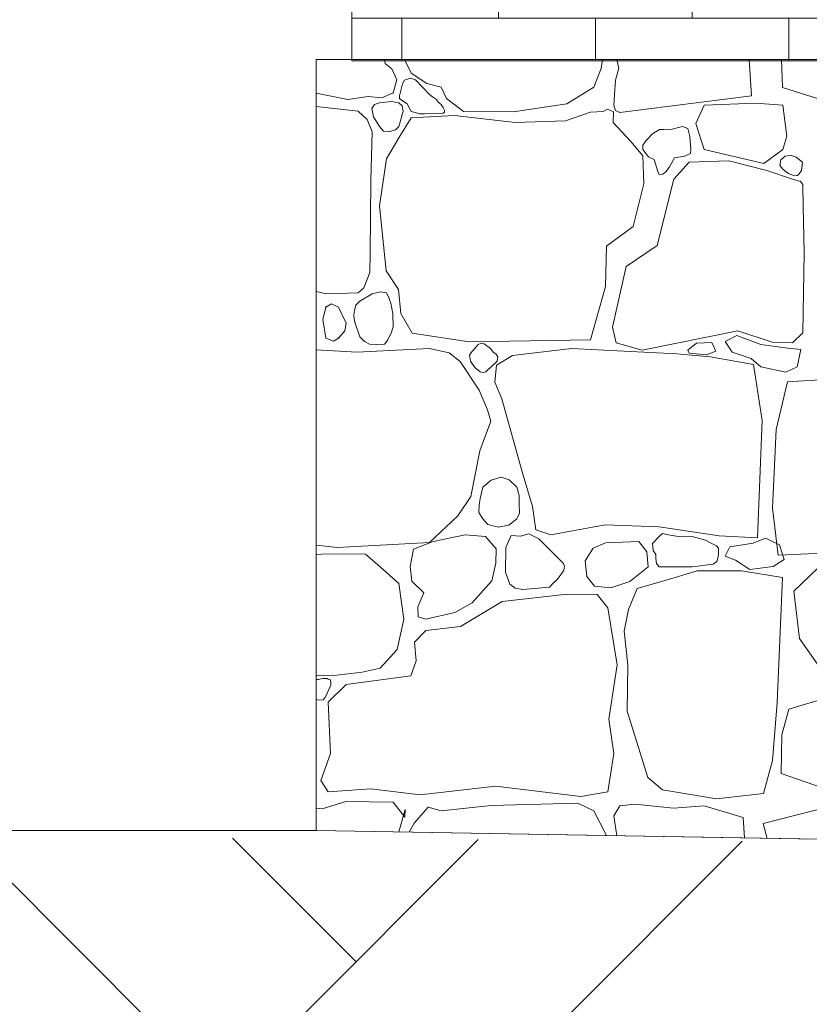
# Model space of a CAD drawing. Header units: millimetres. Extents: x 67877 to 166263, y -957 to 33454.
# Tile 3 of 98: x 69597 to 70417, y 1531 to 2552. Entities that reach past the tile are written whole.
import ezdxf

# ---------------------------------------------------------------- set-up
doc = ezdxf.new("R2010")
doc.units = ezdxf.units.MM
doc.linetypes.add('Wipeout_Contour', pattern=[1000, 0, -1000])
for name, color, linetype, lineweight in [('0_Nr_pióra__1', 7, 'Continuous', 13), ('0_Nr_pióra__102', 9, 'Continuous', 5), ('0_Nr_pióra__2', 8, 'Continuous', 5), ('0_Nr_pióra__93', 7, 'Continuous', 13), ('_elementy3d_Nr_pióra__102', 9, 'Continuous', 5), ('_elementy3d_Nr_pióra__2', 8, 'Continuous', 5)]:
    doc.layers.add(name, color=color, linetype=linetype, lineweight=lineweight)
doc.layers.add('_elementy3d', color=7, linetype='Continuous')

# ---------------------------------------------------------------- blocks, each defined once
blk = doc.blocks.new('*X24', base_point=(739731.4, 4226.7))
at = {"layer": '_elementy3d_Nr_pióra__102', "linetype": 'Continuous'}
for p, q in [((758238.8, -356.1), (758238.2, -352)), ((758245.8, -361.6), (758238.8, -356.1)), ((758259, -352), (758265.8, -366.1)), ((758463.2, -361.3), (758464.3, -352)), ((758479.4, -352), (758481.3, -361)), ((758619.1, -389.8), (758616.9, -352)), ((758651.3, -380.9), (758650.2, -352)), ((758251, -373), (758245.8, -361.6)), ((758265.8, -366.1), (758281.9, -376.7)), ((758455.3, -380.7), (758463.2, -361.3)), ((758481.3, -361), (758477.9, -373.4)), ((758247, -386.6), (758251, -373)), ((758256.7, -377.2), (758253.6, -389.6)), ((758259, -373.5), (758256.7, -377.2)), ((758265, -371.4), (758259, -373.5)), ((758270.2, -373), (758265, -371.4)), ((758284.8, -388.3), (758270.2, -373)), ((758281.9, -376.7), (758296.8, -380.7)), ((758477.9, -373.4), (758476.8, -388.5)), ((758167.3, -387), (758199.9, -393.3)), ((758235.3, -391.8), (758247, -386.6)), ((758296.8, -380.7), (758302.5, -392.3)), ((758427.5, -397.8), (758455.3, -380.7)), ((758740.3, -408.9), (758651.3, -380.9)), ((758199.9, -393.3), (758221.2, -390.3)), ((758221.2, -390.3), (758235.3, -391.8)), ((758232.9, -396.8), (758227.7, -398.8)), ((758245.5, -395.5), (758232.9, -396.8)), ((758252.9, -396.8), (758245.5, -395.5)), ((758256.5, -400.1), (758252.9, -396.8)), ((758253.6, -389.6), (758253.8, -392.6)), ((758253.8, -392.6), (758255.7, -394.3)), ((758255.7, -394.3), (758261.8, -398)), ((758261.8, -398), (758265.7, -406)), ((758287.9, -390.6), (758284.8, -388.3)), ((758292.2, -393.3), (758287.9, -390.6)), ((758293.7, -396.1), (758292.2, -393.3)), ((758296.8, -398.7), (758293.7, -396.1)), ((758302.5, -392.3), (758320.1, -405.9)), ((758372.1, -406.4), (758427.5, -397.8)), ((758476.8, -388.5), (758476.3, -399.2)), ((758482.3, -406.9), (758619.1, -389.8)), ((758623.3, -397.2), (758570, -399.2)), ((758651.7, -399.2), (758623.3, -397.2)), ((758210.6, -405.7), (758167.3, -400.9)), ((758220.1, -414.1), (758210.6, -405.7)), ((758227.7, -398.8), (758225, -402.8)), ((758225, -402.8), (758226.7, -411.3)), ((758252.9, -421.5), (758257.5, -405.6)), ((758257.5, -405.6), (758256.5, -400.1)), ((758265.7, -406), (758271.2, -407.2)), ((758271.2, -407.2), (758274.6, -408.5)), ((758274.6, -408.5), (758279.5, -408.2)), ((758279.5, -408.2), (758298.9, -407.7)), ((758299, -401.9), (758296.8, -398.7)), ((758298.9, -407.7), (758300.3, -406.5)), ((758300.3, -404.6), (758299, -401.9)), ((758300.3, -406.5), (758300.3, -404.6)), ((758320.1, -405.9), (758372.1, -406.4)), ((758452.1, -406.7), (758426.1, -415.6)), ((758465.1, -405.8), (758452.1, -406.7)), ((758469.6, -403.5), (758465.1, -405.8)), ((758475.9, -406.2), (758469.6, -403.5)), ((758475.6, -417.3), (758475.9, -406.2)), ((758476.3, -399.2), (758478, -404.8)), ((758478, -404.8), (758482.3, -406.9)), ((758570, -399.2), (758561.4, -418.2)), ((758655.7, -431.4), (758651.7, -399.2)), ((758225.2, -427.1), (758220.1, -414.1)), ((758226.7, -411.3), (758232.9, -421.5)), ((758265.8, -412.6), (758252.9, -433.2)), ((758310.9, -410.1), (758265.8, -412.6)), ((758373.8, -417.3), (758310.9, -410.1)), ((758426.1, -415.6), (758373.8, -417.3)), ((758493.9, -436.9), (758475.6, -417.3)), ((758561.4, -418.2), (758570, -445.2)), ((758223.9, -477.6), (758225.2, -427.1)), ((758232.9, -421.5), (758236.9, -426.2)), ((758236.9, -426.2), (758243.4, -426.8)), ((758243.4, -426.8), (758249.4, -424.9)), ((758249.4, -424.9), (758252.9, -421.5)), ((758523.8, -424.6), (758516.5, -429.1)), ((758528.4, -424.5), (758523.8, -424.6)), ((758534.1, -425), (758528.4, -424.5)), ((758547.5, -421.5), (758534.1, -425)), ((758553.1, -423.4), (758547.5, -421.5)), ((758555.3, -431.8), (758553.1, -423.4)), ((758252.9, -433.2), (758240.1, -455)), ((758506.3, -452), (758493.9, -436.9)), ((758509.8, -435.9), (758506.3, -441)), ((758516.5, -429.1), (758509.8, -435.9)), ((758556.2, -445.4), (758555.3, -431.8)), ((758651.7, -445.2), (758655.7, -431.4)), ((758506.3, -441), (758506.3, -445.2)), ((758506.3, -445.2), (758512.2, -452.8)), ((758549.7, -452.1), (758555.9, -449.5)), ((758555.9, -449.5), (758556.2, -445.4)), ((758570, -445.2), (758631.9, -459.9)), ((758631.9, -459.9), (758651.7, -445.2)), ((758240.1, -455), (758232.9, -503.8)), ((758507.3, -481), (758506.3, -452)), ((758512.2, -452.8), (758518.2, -455.8)), ((758518.2, -455.8), (758521.9, -468.1)), ((758534.1, -463.2), (758539.1, -453.9)), ((758554.4, -458.4), (758538.5, -476.3)), ((758539.1, -453.9), (758549.7, -452.1)), ((758595.5, -457), (758554.4, -458.4)), ((758635.1, -467.1), (758595.5, -457)), ((758648.6, -462), (758649.6, -456.1)), ((758649.6, -456.1), (758654, -452.1)), ((758654, -452.1), (758660, -451.4)), ((758660, -451.4), (758665.5, -453.3)), ((758665.5, -453.3), (758672.2, -458.4)), ((758672.2, -458.4), (758671, -467)), ((758521.9, -468.1), (758523.3, -471.4)), ((758527.2, -470.9), (758530.6, -468.2)), ((758530.6, -468.2), (758534.1, -463.2)), ((758661.9, -476.3), (758635.1, -467.1)), ((758651.7, -465.7), (758648.6, -462)), ((758657.2, -470.4), (758651.7, -465.7)), ((758671, -467), (758668.5, -470.7)), ((758223.1, -552.9), (758223.9, -477.6)), ((758538.5, -476.3), (758521.2, -545.1)), ((758523.3, -471.4), (758527.2, -470.9)), ((758663.9, -472.8), (758657.2, -470.4)), ((758669.9, -478.5), (758661.9, -476.3)), ((758666.9, -472.4), (758663.9, -472.8)), ((758668.5, -470.7), (758666.9, -472.4)), ((758672.4, -481.5), (758669.9, -478.5)), ((758496.2, -525.3), (758507.3, -481)), ((758672.5, -483.9), (758672.4, -481.5)), ((758672.8, -504.3), (758672.5, -483.9)), ((758232.9, -503.8), (758239.8, -571.4)), ((758673.7, -552.1), (758672.8, -504.3)), ((758468.7, -545.6), (758496.2, -525.3)), ((758467.7, -587.5), (758468.7, -545.6)), ((758521.2, -545.1), (758489, -566.7)), ((758222.7, -573.1), (758223.1, -552.9)), ((758672.3, -635.5), (758673.7, -552.1)), ((758239.8, -571.4), (758252.7, -590.5)), ((758489, -566.7), (758474.9, -629.8)), ((758216.6, -588.8), (758222.7, -573.1)), ((758210.6, -593.9), (758216.6, -588.8)), ((758252.7, -590.5), (758255.2, -615.5)), ((758452.1, -643), (758467.7, -587.5)), ((758167.3, -592.7), (758177.5, -595)), ((758177.5, -595), (758210.6, -593.9)), ((758212.6, -602.6), (758208.5, -606.9)), ((758225.3, -595.1), (758212.6, -602.6)), ((758234, -593.2), (758225.3, -595.1)), ((758240.2, -594), (758234, -593.2)), ((758242.8, -600.1), (758240.2, -594)), ((758244.6, -604.7), (758242.8, -600.1)), ((758177.1, -608.8), (758173.9, -621.9)), ((758183.2, -605.5), (758177.1, -608.8)), ((758190.3, -608.8), (758183.2, -605.5)), ((758198.2, -625.6), (758190.3, -608.8)), ((758206.9, -612.2), (758206.2, -617.5)), ((758208.5, -606.9), (758206.9, -612.2)), ((758246.7, -616), (758244.6, -604.7)), ((758173.9, -621.9), (758177.1, -641)), ((758206.2, -617.5), (758207.1, -623.4)), ((758247.2, -629.4), (758246.7, -616)), ((758255.2, -615.5), (758266.8, -635.8)), ((758197, -633.5), (758198.2, -625.6)), ((758207.1, -623.4), (758212.6, -639.7)), ((758245, -635.9), (758247.2, -629.4)), ((758474.9, -629.8), (758478.6, -645.9)), ((758177.1, -641), (758185, -644.3)), ((758185, -644.3), (758190.3, -641)), ((758190.3, -641), (758197, -633.5)), ((758212.6, -639.7), (758217.2, -644.7)), ((758239.8, -645.4), (758241.5, -643)), ((758241.5, -643), (758242.8, -639.7)), ((758242.8, -639.7), (758245, -635.9)), ((758266.8, -635.8), (758326, -644.9)), ((758326, -644.9), (758452.1, -643)), ((758505.8, -653.4), (758604.9, -633.5)), ((758604, -638.3), (758591.9, -644.5)), ((758628.7, -647.7), (758604, -638.3)), ((758604.9, -633.5), (758640.6, -645.4)), ((758661.9, -645.9), (758672.3, -635.5)), ((758209.3, -655.6), (758167.3, -653.3)), ((758284.8, -651.9), (758209.3, -655.6)), ((758217.2, -644.7), (758222.4, -647.5)), ((758222.4, -647.5), (758229.9, -647.6)), ((758229.9, -647.6), (758238.1, -647.4)), ((758238.1, -647.4), (758239.8, -645.4)), ((758305.4, -656.3), (758284.8, -651.9)), ((758331.9, -651.9), (758328.3, -655.5)), ((758335.3, -647.6), (758331.9, -651.9)), ((758338.4, -646.3), (758335.3, -647.6)), ((758341.6, -646.9), (758338.4, -646.3)), ((758348, -651.9), (758341.6, -646.9)), ((758350.8, -655.8), (758348, -651.9)), ((758432.3, -651.9), (758371.1, -659.1)), ((758541.5, -657.3), (758432.3, -651.9)), ((758478.6, -645.9), (758505.8, -653.4)), ((758553.1, -653.6), (758562.2, -646.2)), ((758554.5, -656.8), (758553.1, -653.6)), ((758562.2, -646.2), (758578.1, -645.6)), ((758578.1, -645.6), (758582.2, -654.5)), ((758591.9, -644.5), (758599, -655.7)), ((758654, -651.2), (758628.7, -647.7)), ((758640.6, -645.4), (758661.9, -645.9)), ((758670.5, -653), (758654, -651.2)), ((758666.7, -671), (758670.5, -653)), ((758316.8, -665.3), (758305.4, -656.3)), ((758328.3, -655.5), (758326.2, -658.8)), ((758326.2, -658.8), (758327.4, -665.1)), ((758353.7, -657.3), (758350.8, -655.8)), ((758355.6, -660.5), (758353.7, -657.3)), ((758371.1, -659.1), (758354.5, -669)), ((758355.1, -664.8), (758355.6, -660.5)), ((758576.4, -660.5), (758541.5, -657.3)), ((758572.5, -658.3), (758554.5, -656.8)), ((758582.2, -654.5), (758572.5, -658.3)), ((758621.2, -668.4), (758576.4, -660.5)), ((758599, -655.7), (758618.7, -662.1)), ((758618.7, -662.1), (758629, -671)), ((758336.4, -695.2), (758316.8, -665.3)), ((758327.4, -665.1), (758331.9, -671.7)), ((758331.9, -671.7), (758337.5, -676.1)), ((758343.3, -676.1), (758345.4, -673.9)), ((758345.4, -673.9), (758348, -671.7)), ((758348, -671.7), (758355.1, -664.8)), ((758354.5, -669), (758352.7, -686.6)), ((758630.1, -726.7), (758621.2, -668.4)), ((758629, -671), (758654.9, -676.3)), ((758654.9, -676.3), (758666.7, -671)), ((758337.5, -676.1), (758340.4, -676.9)), ((758340.4, -676.9), (758343.3, -676.1)), ((758701.3, -683.5), (758656.5, -686.3)), ((758352.7, -686.6), (758359.8, -704.1)), ((758656.5, -686.3), (758644.8, -736)), ((758345.1, -715.5), (758336.4, -695.2)), ((758359.8, -704.1), (758381.2, -779.9)), ((758348.5, -727.4), (758345.1, -715.5)), ((758337.1, -757.9), (758348.5, -727.4)), ((758625.4, -848.3), (758630.1, -726.7)), ((758644.8, -736), (758640.9, -817.4)), ((758327.7, -805.4), (758337.1, -757.9)), ((758359.2, -785.5), (758349, -788.4)), ((758367.5, -788), (758359.2, -785.5)), ((758381.2, -779.9), (758391.6, -815.6)), ((758340.2, -795.6), (758337.4, -807.3)), ((758349, -788.4), (758340.2, -795.6)), ((758375.5, -795.6), (758367.5, -788)), ((758377.8, -804.2), (758375.5, -795.6)), ((758314.4, -825.5), (758327.7, -805.4)), ((758378, -813.6), (758377.8, -804.2)), ((758336.3, -814.5), (758336.2, -822)), ((758337.4, -807.3), (758336.3, -814.5)), ((758378.1, -822.6), (758378, -813.6)), ((758391.6, -815.6), (758395.1, -840.1)), ((758284.8, -853.2), (758314.4, -825.5)), ((758336.2, -822), (758340.2, -828.7)), ((758375.5, -828.7), (758378.1, -822.6)), ((758640.9, -817.4), (758646.9, -866.4)), ((758340.2, -828.7), (758345.5, -834.3)), ((758345.5, -834.3), (758356.6, -837.1)), ((758356.6, -837.1), (758367.3, -835)), ((758367.3, -835), (758375.5, -828.7)), ((758410.7, -845.3), (758467.2, -834.9)), ((758467.2, -834.9), (758523.4, -836.9)), ((758523.4, -836.9), (758585.6, -846.3)), ((758321.8, -845.1), (758288.8, -852)), ((758342.8, -846.8), (758321.8, -845.1)), ((758354, -859.7), (758342.8, -846.8)), ((758369.6, -846), (758364, -858.4)), ((758379.3, -846.4), (758369.6, -846)), ((758387.9, -844.2), (758379.3, -846.4)), ((758398.3, -849.3), (758387.9, -844.2)), ((758395.1, -840.1), (758410.7, -845.3)), ((758523.4, -847), (758516.5, -854.2)), ((758526.9, -843.7), (758523.4, -847)), ((758534.8, -845.5), (758526.9, -843.7)), ((758545.5, -847.3), (758534.8, -845.5)), ((758557.6, -847), (758545.5, -847.3)), ((758571.3, -850.7), (758557.6, -847)), ((758585.6, -846.3), (758625.4, -848.3)), ((758167.3, -855.9), (758189.3, -858.2)), ((758189.3, -858.2), (758284.8, -853.2)), ((758288.8, -852), (758268.3, -860.2)), ((758424.1, -875), (758398.3, -849.3)), ((758467.7, -853.5), (758454.8, -858.9)), ((758502.3, -852), (758467.7, -853.5)), ((758510.5, -862.7), (758502.3, -852)), ((758516.5, -854.2), (758517.1, -861.3)), ((758577.2, -853.9), (758571.3, -850.7)), ((758582.8, -856.7), (758577.2, -853.9)), ((758584.9, -859), (758582.8, -856.7)), ((758591.9, -867.3), (758596.6, -857.6)), ((758596.6, -857.6), (758620.8, -853.9)), ((758620.8, -853.9), (758633.8, -848.5)), ((758633.8, -848.5), (758648.3, -855.7)), ((758648.3, -855.7), (758653, -870.6)), ((758179.6, -864.9), (758167.3, -865.5)), ((758218.3, -865.1), (758179.6, -864.9)), ((758233.6, -878.5), (758218.3, -865.1)), ((758268.3, -860.2), (758264.6, -878.1)), ((758353.7, -874.5), (758354, -859.7)), ((758364, -858.4), (758363.6, -884)), ((758454.8, -858.9), (758446.5, -872.3)), ((758511.9, -878.2), (758510.5, -862.7)), ((758517.1, -861.3), (758519.9, -865.5)), ((758519.9, -865.5), (758519.8, -869.8)), ((758583.3, -872.9), (758584.4, -868.1)), ((758584.4, -868.1), (758584.9, -864.1)), ((758584.9, -864.1), (758584.9, -859)), ((758602.4, -871.6), (758591.9, -867.3)), ((758646.9, -866.4), (758735.6, -862)), ((758252.9, -895.8), (758233.6, -878.5)), ((758264.6, -878.1), (758266.6, -893.1)), ((758349.4, -892.9), (758353.7, -874.5)), ((758425, -877.6), (758424.1, -875)), ((758424.4, -881.9), (758425, -877.6)), ((758446.5, -872.3), (758448.1, -888.4)), ((758492.7, -893.6), (758511.9, -878.2)), ((758519.8, -869.8), (758520.4, -874.9)), ((758520.4, -874.9), (758523.4, -878.3)), ((758523.4, -878.3), (758557.6, -878.3)), ((758557.6, -878.3), (758579.3, -875.6)), ((758579.3, -875.6), (758583.3, -872.9)), ((758617.6, -881), (758602.4, -871.6)), ((758641.8, -878.1), (758617.6, -881)), ((758653, -870.6), (758641.8, -878.1)), ((758696.3, -871.9), (758663, -903.6)), ((758363.6, -884), (758368.2, -896.5)), ((758417.4, -891.6), (758421.6, -886.1)), ((758421.6, -886.1), (758424.4, -881.9)), ((758448.1, -888.4), (758456, -898.6)), ((758562.8, -882.5), (758540, -889.4)), ((758585.8, -882.5), (758562.8, -882.5)), ((758608.8, -882.5), (758585.8, -882.5)), ((758651.4, -889.5), (758608.8, -882.5)), ((758258.1, -932.7), (758252.9, -895.8)), ((758266.6, -893.1), (758278.9, -905.3)), ((758329, -915.7), (758349.4, -892.9)), ((758368.2, -896.5), (758373.9, -900.6)), ((758409.5, -899.4), (758413.3, -895.2)), ((758413.2, -895.3), (758417.4, -891.6)), ((758456, -898.6), (758473.1, -900.3)), ((758473.1, -900.3), (758492.7, -893.6)), ((758516, -896.3), (758500.6, -901)), ((758540, -889.4), (758516, -896.3)), ((758645.8, -1019.1), (758651.4, -889.5)), ((758278.9, -905.3), (758272.7, -919.9)), ((758427.8, -906.7), (758360.4, -914.2)), ((758373.9, -900.6), (758381.7, -902)), ((758381.7, -902), (758409.5, -899.4)), ((758458.8, -907.2), (758427.8, -906.7)), ((758470.1, -921), (758458.8, -907.2)), ((758500.6, -901), (758491.5, -922.5)), ((758663, -903.6), (758668.9, -952.7)), ((758311.1, -925.8), (758329, -915.7)), ((758360.4, -914.2), (758317.1, -940.4)), ((758272.7, -919.9), (758273, -930.3)), ((758280.9, -932.5), (758311.1, -925.8)), ((758479.8, -980.1), (758470.1, -921)), ((758491.5, -922.5), (758487, -945.1)), ((758251.4, -964.2), (758258.1, -932.7)), ((758273, -930.3), (758280.9, -932.5)), ((758280.9, -944.6), (758269.3, -956.5)), ((758317.1, -940.4), (758280.9, -944.6)), ((758487, -945.1), (758490.9, -979.9)), ((758269.3, -956.5), (758271, -975.8)), ((758668.9, -952.7), (758696.3, -991.9)), ((758233.6, -983.5), (758251.4, -964.2)), ((758271, -975.8), (758265.3, -991.4)), ((758471.1, -1036.5), (758479.8, -980.1)), ((758490.9, -979.9), (758490, -1028.3)), ((758167.3, -990.7), (758185.6, -991.2)), ((758185.6, -991.2), (758215, -987.7)), ((758215, -987.7), (758233.6, -983.5)), ((758169.2, -995.3), (758167.3, -995.2)), ((758174.2, -994.3), (758169.2, -995.3)), ((758178.4, -994.4), (758174.2, -994.3)), ((758176.6, -1014), (758182.4, -1001.1)), ((758179.7, -994.9), (758178.4, -994.4)), ((758198.4, -1000.6), (758179.6, -1018.9)), ((758181.7, -995.2), (758179.7, -994.9)), ((758182.3, -997.7), (758181.7, -995.2)), ((758182.4, -1001.1), (758182.3, -997.7)), ((758265.3, -991.4), (758198.4, -1000.6)), ((758713.5, -1009.5), (758658, -1026.1)), ((758167.3, -1016), (758170.6, -1016.7)), ((758170.6, -1016.7), (758174.4, -1016.2)), ((758174.4, -1016.2), (758176.6, -1014)), ((758179.6, -1018.9), (758181.9, -1071.9)), ((758641.1, -1079.3), (758645.8, -1019.1)), ((758490, -1028.3), (758511.5, -1097)), ((758658, -1026.1), (758650.5, -1052.6)), ((758476.3, -1071.9), (758471.1, -1036.5)), ((758650.5, -1052.6), (758650, -1092.9)), ((758181.9, -1071.9), (758171.9, -1100.2)), ((758470.1, -1111.8), (758476.3, -1071.9)), ((758631.7, -1113.4), (758641.1, -1079.3)), ((758650, -1092.9), (758713.5, -1115)), ((758171.9, -1100.2), (758179.6, -1111.8)), ((758511.5, -1097), (758526.9, -1109.8)), ((758179.6, -1111.8), (758224, -1108.6)), ((758224, -1108.6), (758275, -1115)), ((758275, -1115), (758353.2, -1106.1)), ((758353.2, -1106.1), (758441.9, -1116.8)), ((758441.9, -1116.8), (758470.1, -1111.8)), ((758526.9, -1109.8), (758582.8, -1119.2)), ((758582.8, -1119.2), (758631.7, -1113.4)), ((758197.9, -1121.7), (758173.2, -1129.4)), ((758247, -1122.5), (758197.9, -1121.7)), ((758259.1, -1138.1), (758247, -1122.5)), ((758438.7, -1123.7), (758349, -1125.9)), ((758455.3, -1131.6), (758438.7, -1123.7)), ((758631.4, -1144.8), (758715.3, -1123)), ((758173.2, -1129.4), (758167.3, -1128.8)), ((758252.9, -1153.5), (758259.4, -1130.1)), ((758259.4, -1130.1), (758259.1, -1138.1)), ((758283.4, -1127.9), (758269, -1144.3)), ((758296.8, -1131.6), (758283.4, -1127.9)), ((758349, -1125.9), (758296.8, -1131.6)), ((758468.7, -1157.2), (758455.3, -1131.6)), ((758482.3, -1126.2), (758476.3, -1136.7)), ((758497.9, -1124.6), (758482.3, -1126.2)), ((758538.3, -1128.9), (758497.9, -1124.6)), ((758570, -1126.4), (758538.3, -1128.9)), ((758610.5, -1138.6), (758570, -1126.4)), ((758476.3, -1136.7), (758479.5, -1157.4)), ((758611.8, -1159.7), (758610.5, -1138.6)), ((758269, -1144.3), (758263.8, -1153.7)), ((758635.3, -1160.1), (758631.4, -1144.8))]:
    blk.add_line(p, q, dxfattribs=at)
for p in [(758247, -386.6), (758669.9, -478.5), (758177.1, -608.8), (758190.3, -641), (758348, -671.7)]:
    blk.add_point(p, dxfattribs=at)
blk = doc.blocks.new('Wypełnienie_1_4', base_point=(739731.4, 4226.7))
at = {"linetype": 'Wipeout_Contour', "ltscale": 9150146.435801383}
blk.add_wipeout([(758167.3, -352), (758167.3, -1152), (758988.1, -1166.2), (762468.4, -1273.4), (765892.2, -1314), (765892.2, 1498), (764522.2, 1498), (764522.2, 898), (763422.3, 898), (763422.3, 208.1), (762337.2, 208.1), (762337.2, -352)], dxfattribs=at).dxf.layer = '_elementy3d'
at = {"layer": '_elementy3d_Nr_pióra__2', "linetype": 'Continuous', "flags": 128}
blk.add_lwpolyline([(758167.3, -352), (758167.3, -1152), (758988.1, -1166.2), (762468.4, -1273.4), (765892.2, -1314), (765892.2, 1498), (764522.2, 1498), (764522.2, 898), (763422.3, 898), (763422.3, 208.1), (762337.2, 208.1), (762337.2, -352)], close=True, dxfattribs=at)
at = {"layer": '_elementy3d_Nr_pióra__102', "linetype": 'Continuous'}
blk.add_blockref('*X24', (739731.4, 4226.7), dxfattribs=at)

msp = doc.modelspace()

# ---------------------------------------------------------------- block references
at = {"layer": '_elementy3d_Nr_pióra__102', "linetype": 'Continuous'}
msp.add_blockref('Wypełnienie_1_4', (51469.328, 7089.581), dxfattribs=at)

# ---------------------------------------------------------------- next in the draw order: hatches: boundary and pattern name
at = {"layer": '0_Nr_pióra__102', "linetype": 'Continuous'}
h = msp.add_hatch(dxfattribs=at)
h.set_pattern_fill('Cegła___wiązanie_pospoli_00', color=256, style=0, pattern_type=2)
h.set_pattern_definition([(0, (72003.9, 3424.6), (0, 67), []), (90, (72003.9, 3424.6), (-201, 0), [67, -67]), (90, (72104.4, 3491.6), (-201, 0), [67, -201, 67, -67]), (90, (72054.15, 3625.6), (-100.5, 0), [67, -335])])
h.paths.add_polyline_path([(69942.199, 2509.581), (74084.594, 2509.581), (73948.579, 2604.791), (73933.139, 2615.599), (73675.32, 2796.073), (73448.579, 2954.792), (73425.32, 2971.073), (73190.32, 3135.573), (73190.32, 3138.675), (73175.32, 3138.675), (71745.974, 3138.675), (71685.974, 3138.675), (71685.974, 3158.475), (71702.874, 3158.475), (71702.874, 3328.875), (71685.974, 3328.875), (71685.974, 3353.675), (71700.974, 3353.675), (71700.974, 4339.615), (71445.936, 4339.615), (71445.936, 4339.581), (71445.936, 3409.581), (71138.297, 3409.581), (71138.297, 3309.581), (70982.686, 3309.581), (70982.686, 3209.581), (70837.787, 3209.581), (70837.787, 3109.581), (70685.802, 3109.581), (70685.802, 3009.581), (70531.578, 3009.581), (70531.578, 2909.581), (70387.113, 2909.581), (70387.113, 2809.581), (70228.944, 2809.581), (70228.944, 2709.581), (70073.793, 2709.581), (70073.793, 2609.581), (69942.199, 2609.581)])

# ---------------------------------------------------------------- next in the draw order: linework, layer by layer
at = {"layer": '0_Nr_pióra__2', "linetype": 'Continuous', "flags": 128}
msp.add_lwpolyline([(71445.936, 3409.581), (71138.297, 3409.581), (71138.297, 3309.581), (70982.686, 3309.581), (70982.686, 3209.581), (70837.787, 3209.581), (70837.787, 3109.581), (70685.802, 3109.581), (70685.802, 3009.581), (70531.578, 3009.581), (70531.578, 2909.581), (70387.113, 2909.581), (70387.113, 2809.581), (70228.944, 2809.581), (70228.944, 2709.581), (70073.793, 2709.581), (70073.793, 2609.581), (69942.199, 2609.581), (69942.199, 2509.581), (74084.594, 2509.581)], dxfattribs=at)

# ---------------------------------------------------------------- next in the draw order: wipeouts: each hides what was drawn before it
at = {"linetype": 'Wipeout_Contour', "ltscale": 5329886.778289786}
msp.add_wipeout([(77630.187, 1548.949), (76306.133, 1564.644), (73058.618, 1656.585), (70604.471, 1698.441), (68405.984, 1710.897), (68405.984, 716.011), (77630.186, 716.011)], dxfattribs=at)

# ---------------------------------------------------------------- next in the draw order: hatches: boundary and pattern name
at = {"layer": '0_Nr_pióra__102', "linetype": 'Continuous'}
h = msp.add_hatch(dxfattribs=at)
h.set_pattern_fill('Grunt_0004', color=256, style=0, pattern_type=2)
h.set_pattern_definition([(45, (51469.3, 7089.6), (-413.657, 413.657), []), (45, (51331.4, 7227.5), (-827.315, 827.315), []), (45, (51193.6, 7365.4), (-827.315, 827.315), []), (135, (51055.67, 7503.24), (137.8858, 137.8858), [585, -585])])
h.paths.add_polyline_path([(77630.187, 1548.949), (76306.133, 1564.644), (73058.618, 1656.585), (70604.471, 1698.441), (68405.984, 1710.897), (68405.984, 716.011), (77630.186, 716.011)])

# ---------------------------------------------------------------- next in the draw order: linework, layer by layer
at = {"layer": '0_Nr_pióra__1', "linetype": 'Continuous'}
msp.add_line((69905.253, 1710.897), (68405.984, 1710.897), dxfattribs=at)
at = {"layer": '0_Nr_pióra__93', "linetype": 'Continuous', "flags": 128}
msp.add_lwpolyline([(69905.253, 1710.897), (73058.618, 1656.585), (76306.133, 1564.644), (77630.187, 1548.949)], dxfattribs=at)

doc.saveas('drawing.dxf')
